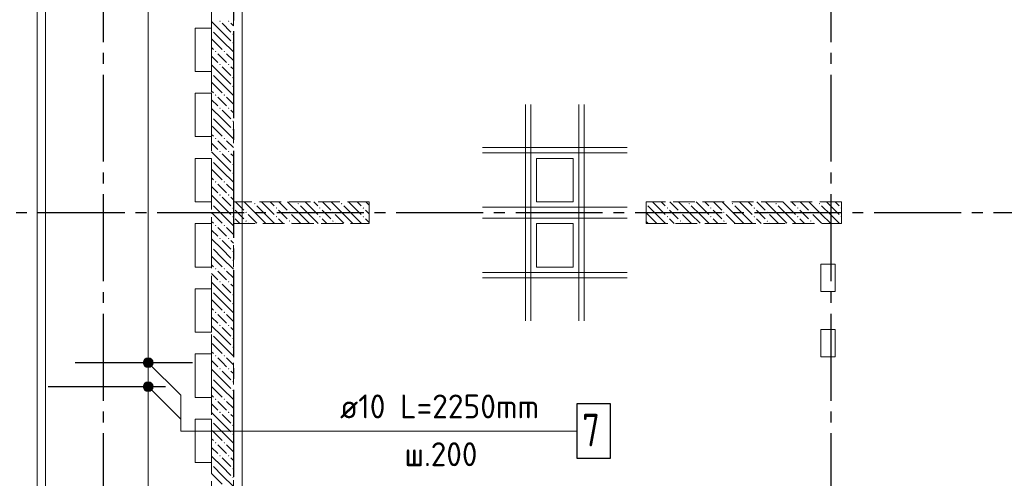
# Model space of a CAD drawing. Header units: millimetres. Extents: x 0 to 43617, y 0 to 59400.
# Tile 33 of 45: x 7157 to 16223, y 43806 to 48026. Entities that reach past the tile are written whole.
import ezdxf

# ---------------------------------------------------------------- set-up
doc = ezdxf.new("R2010")
doc.units = ezdxf.units.MM
doc.linetypes.add('______2', pattern=[270, 200, -70])
doc.linetypes.add('______5', pattern=[1100, 800, -100, 100, -100])
for name, color, linetype, lineweight in [('Standard', 7, 'Continuous', 25), ('ЖБ Пилон', 180, 'Continuous', 25), ('Обрамление П-обр. равн.', 7, 'Continuous', 25), ('Обрамление проемов стержнями', 7, 'Continuous', 25), ('Оси', 40, '______5', 18), ('Позиционная метка линия выноска', 7, 'Continuous', 13), ('Позиционная метка номер позиции', 7, 'Continuous', 13)]:
    doc.layers.add(name, color=color, linetype=linetype, lineweight=lineweight)
doc.layers.add('ЖБ Перекрытие верхний уровень', color=7, linetype='Continuous', lineweight=25, true_color=0xe0e0ff)
doc.layers.add('ЖБ Стена верхний уровень', color=7, linetype='Continuous', lineweight=25, true_color=0x006e00)
doc.styles.add('ISOCPEUR', font='txt')

msp = doc.modelspace()

# ---------------------------------------------------------------- hatches: boundary and pattern name
at = {"layer": 'ЖБ Пилон', "linetype": 'Continuous', "lineweight": 18, "transparency": 33554687}
for points in [[(12924, 46336.6), (12927.5, 46333.1), (12924, 46329.7)], [(13314.5, 46333.1), (13321, 46339.6), (13327.5, 46333.1), (13321, 46326.6)], [(13714.5, 46333.1), (13721, 46339.6), (13727.5, 46333.1), (13721, 46326.6)], [(14114.5, 46333.1), (14121, 46339.6), (14127.5, 46333.1), (14121, 46326.6)], [(14514.5, 46333.1), (14521, 46339.6), (14527.5, 46333.1), (14521, 46326.6)], [(13114.5, 46293.1), (13121, 46299.6), (13127.5, 46293.1), (13121, 46286.6)], [(13234.5, 46253.1), (13241, 46259.6), (13247.4, 46253.1), (13241, 46246.6)], [(13514.5, 46293.1), (13521, 46299.6), (13527.5, 46293.1), (13521, 46286.6)], [(13634.5, 46253.1), (13641, 46259.6), (13647.4, 46253.1), (13641, 46246.6)], [(13914.5, 46293.1), (13921, 46299.6), (13927.5, 46293.1), (13921, 46286.6)], [(14034.5, 46253.1), (14041, 46259.6), (14047.4, 46253.1), (14041, 46246.6)], [(14314.5, 46293.1), (14321, 46299.6), (14327.5, 46293.1), (14321, 46286.6)], [(14434.5, 46253.1), (14441, 46259.6), (14447.4, 46253.1), (14441, 46246.6)], [(14714.5, 46293.1), (14721, 46299.6), (14724, 46296.6), (14724, 46289.7), (14721, 46286.6)], [(13114.5, 46213.1), (13121, 46219.6), (13127.5, 46213.1), (13121, 46206.6)], [(13234.5, 46173.1), (13241, 46179.6), (13247.4, 46173.1), (13241, 46166.6)], [(13514.5, 46213.1), (13521, 46219.6), (13527.5, 46213.1), (13521, 46206.6)], [(13634.5, 46173.1), (13641, 46179.6), (13647.4, 46173.1), (13641, 46166.6)], [(13914.5, 46213.1), (13921, 46219.6), (13927.5, 46213.1), (13921, 46206.6)], [(14034.5, 46173.1), (14041, 46179.6), (14047.4, 46173.1), (14041, 46166.6)], [(14314.5, 46213.1), (14321, 46219.6), (14327.5, 46213.1), (14321, 46206.6)], [(14434.5, 46173.1), (14441, 46179.6), (14447.4, 46173.1), (14441, 46166.6)], [(14714.5, 46213.1), (14721, 46219.6), (14724, 46216.6), (14724, 46209.7), (14721, 46206.6)]]:
    msp.add_hatch(color=7, dxfattribs=at).paths.add_polyline_path(points, flags=16)
at = {"layer": 'ЖБ Стена верхний уровень', "linetype": 'Continuous', "lineweight": 18, "transparency": 33554687}
for points in [[(8994.5, 48013.1), (9001, 48019.6), (9007.5, 48013.1), (9001, 48006.6)], [(9074.5, 48013.1), (9081, 48019.6), (9087.5, 48013.1), (9081, 48006.6)], [(8924, 47936.6), (8927.5, 47933.1), (8924, 47929.7)], [(9114.5, 47893.1), (9121, 47899.6), (9124, 47896.6), (9124, 47889.7), (9121, 47886.6)], [(9114.5, 47813.1), (9121, 47819.6), (9124, 47816.6), (9124, 47809.7), (9121, 47806.6)], [(8954.5, 47733.1), (8960.9, 47739.6), (8967.4, 47733.1), (8960.9, 47726.6)], [(9034.5, 47733.1), (9041, 47739.6), (9047.4, 47733.1), (9041, 47726.6)], [(8994.5, 47613.1), (9001, 47619.6), (9007.5, 47613.1), (9001, 47606.6)], [(9074.5, 47613.1), (9081, 47619.6), (9087.5, 47613.1), (9081, 47606.6)], [(8924, 47536.6), (8927.5, 47533.1), (8924, 47529.7)], [(9114.5, 47493.1), (9121, 47499.6), (9124, 47496.6), (9124, 47489.7), (9121, 47486.6)], [(9114.5, 47413.1), (9121, 47419.6), (9124, 47416.6), (9124, 47409.7), (9121, 47406.6)], [(8954.5, 47333.1), (8960.9, 47339.6), (8967.4, 47333.1), (8960.9, 47326.6)], [(9034.5, 47333.1), (9041, 47339.6), (9047.4, 47333.1), (9041, 47326.6)], [(8994.5, 47213.1), (9001, 47219.6), (9007.5, 47213.1), (9001, 47206.6)], [(9074.5, 47213.1), (9081, 47219.6), (9087.5, 47213.1), (9081, 47206.6)], [(8924, 47136.6), (8927.5, 47133.1), (8924, 47129.7)], [(9114.5, 47093.1), (9121, 47099.6), (9124, 47096.6), (9124, 47089.7), (9121, 47086.6)], [(9114.5, 47013.1), (9121, 47019.6), (9124, 47016.6), (9124, 47009.7), (9121, 47006.6)], [(8954.5, 46933.1), (8960.9, 46939.6), (8967.4, 46933.1), (8960.9, 46926.6)], [(9034.5, 46933.1), (9041, 46939.6), (9047.4, 46933.1), (9041, 46926.6)], [(8994.5, 46813.1), (9001, 46819.6), (9007.5, 46813.1), (9001, 46806.6)], [(9074.5, 46813.1), (9081, 46819.6), (9087.5, 46813.1), (9081, 46806.6)], [(8924, 46736.6), (8927.5, 46733.1), (8924, 46729.7)], [(9114.5, 46693.1), (9121, 46699.6), (9124, 46696.6), (9124, 46689.7), (9121, 46686.6)], [(9114.5, 46613.1), (9121, 46619.6), (9124, 46616.6), (9124, 46609.7), (9121, 46606.6)], [(8954.5, 46533.1), (8960.9, 46539.6), (8967.4, 46533.1), (8960.9, 46526.6)], [(9034.5, 46533.1), (9041, 46539.6), (9047.4, 46533.1), (9041, 46526.6)], [(8994.5, 46413.1), (9001, 46419.6), (9007.5, 46413.1), (9001, 46406.6)], [(9074.5, 46413.1), (9081, 46419.6), (9087.5, 46413.1), (9081, 46406.6)], [(8924, 46336.6), (8927.5, 46333.1), (8924, 46329.7)], [(9314.5, 46333.1), (9321, 46339.6), (9327.5, 46333.1), (9321, 46326.6)], [(9714.5, 46333.1), (9721, 46339.6), (9727.5, 46333.1), (9721, 46326.6)], [(10114.5, 46333.1), (10121, 46339.6), (10127.5, 46333.1), (10121, 46326.6)], [(9114.5, 46293.1), (9121, 46299.6), (9124, 46296.6), (9124, 46289.7), (9121, 46286.6)], [(9124, 46296.6), (9127.5, 46293.1), (9124, 46289.7)], [(9234.5, 46253.1), (9241, 46259.6), (9247.4, 46253.1), (9241, 46246.6)], [(9514.5, 46293.1), (9521, 46299.6), (9527.5, 46293.1), (9521, 46286.6)], [(9634.5, 46253.1), (9641, 46259.6), (9647.4, 46253.1), (9641, 46246.6)], [(9914.5, 46293.1), (9921, 46299.6), (9927.5, 46293.1), (9921, 46286.6)], [(10034.5, 46253.1), (10041, 46259.6), (10047.4, 46253.1), (10041, 46246.6)], [(10314.5, 46293.1), (10321, 46299.6), (10327.5, 46293.1), (10321, 46286.6)], [(9114.5, 46213.1), (9121, 46219.6), (9124, 46216.6), (9124, 46209.7), (9121, 46206.6)], [(9124, 46216.6), (9127.5, 46213.1), (9124, 46209.7)], [(9234.5, 46173.1), (9241, 46179.6), (9247.4, 46173.1), (9241, 46166.6)], [(9514.5, 46213.1), (9521, 46219.6), (9527.5, 46213.1), (9521, 46206.6)], [(9634.5, 46173.1), (9641, 46179.6), (9647.4, 46173.1), (9641, 46166.6)], [(9914.5, 46213.1), (9921, 46219.6), (9927.5, 46213.1), (9921, 46206.6)], [(10034.5, 46173.1), (10041, 46179.6), (10047.4, 46173.1), (10041, 46166.6)], [(10314.5, 46213.1), (10321, 46219.6), (10327.5, 46213.1), (10321, 46206.6)], [(8954.5, 46133.1), (8960.9, 46139.6), (8967.4, 46133.1), (8960.9, 46126.6)], [(9034.5, 46133.1), (9041, 46139.6), (9047.4, 46133.1), (9041, 46126.6)], [(8994.5, 46013.1), (9001, 46019.6), (9007.5, 46013.1), (9001, 46006.6)], [(9074.5, 46013.1), (9081, 46019.6), (9087.5, 46013.1), (9081, 46006.6)], [(8924, 45936.6), (8927.5, 45933.1), (8924, 45929.7)], [(9114.5, 45893.1), (9121, 45899.6), (9124, 45896.6), (9124, 45889.7), (9121, 45886.6)], [(9114.5, 45813.1), (9121, 45819.6), (9124, 45816.6), (9124, 45809.7), (9121, 45806.6)], [(8954.5, 45733.1), (8960.9, 45739.6), (8967.4, 45733.1), (8960.9, 45726.6)], [(9034.5, 45733.1), (9041, 45739.6), (9047.4, 45733.1), (9041, 45726.6)], [(8994.5, 45613.1), (9001, 45619.6), (9007.5, 45613.1), (9001, 45606.6)], [(9074.5, 45613.1), (9081, 45619.6), (9087.5, 45613.1), (9081, 45606.6)], [(8924, 45536.6), (8927.5, 45533.1), (8924, 45529.7)], [(9114.5, 45493.1), (9121, 45499.6), (9124, 45496.6), (9124, 45489.7), (9121, 45486.6)], [(8954.5, 45333.1), (8960.9, 45339.6), (8967.4, 45333.1), (8960.9, 45326.6)], [(9034.5, 45333.1), (9041, 45339.6), (9047.4, 45333.1), (9041, 45326.6)], [(9114.5, 45413.1), (9121, 45419.6), (9124, 45416.6), (9124, 45409.7), (9121, 45406.6)], [(8994.5, 45213.1), (9001, 45219.6), (9007.5, 45213.1), (9001, 45206.6)], [(9074.5, 45213.1), (9081, 45219.6), (9087.5, 45213.1), (9081, 45206.6)], [(8924, 45136.6), (8927.5, 45133.1), (8924, 45129.7)], [(9114.5, 45093.1), (9121, 45099.6), (9124, 45096.6), (9124, 45089.7), (9121, 45086.6)], [(9114.5, 45013.1), (9121, 45019.6), (9124, 45016.6), (9124, 45009.7), (9121, 45006.6)], [(8954.5, 44933.1), (8960.9, 44939.6), (8967.4, 44933.1), (8960.9, 44926.6)], [(9034.5, 44933.1), (9041, 44939.6), (9047.4, 44933.1), (9041, 44926.6)], [(8994.5, 44813.1), (9001, 44819.6), (9007.5, 44813.1), (9001, 44806.6)], [(9074.5, 44813.1), (9081, 44819.6), (9087.5, 44813.1), (9081, 44806.6)], [(8924, 44736.6), (8927.5, 44733.1), (8924, 44729.7)], [(9114.5, 44693.1), (9121, 44699.6), (9124, 44696.6), (9124, 44689.7), (9121, 44686.6)], [(9114.5, 44613.1), (9121, 44619.6), (9124, 44616.6), (9124, 44609.7), (9121, 44606.6)], [(8954.5, 44533.1), (8960.9, 44539.6), (8967.4, 44533.1), (8960.9, 44526.6)], [(9034.5, 44533.1), (9041, 44539.6), (9047.4, 44533.1), (9041, 44526.6)], [(8924, 44336.6), (8927.5, 44333.1), (8924, 44329.7)], [(8994.5, 44413.1), (9001, 44419.6), (9007.5, 44413.1), (9001, 44406.6)], [(9074.5, 44413.1), (9081, 44419.6), (9087.5, 44413.1), (9081, 44406.6)], [(9114.5, 44293.1), (9121, 44299.6), (9124, 44296.6), (9124, 44289.7), (9121, 44286.6)], [(9114.5, 44213.1), (9121, 44219.6), (9124, 44216.6), (9124, 44209.7), (9121, 44206.6)], [(8954.5, 44133.1), (8960.9, 44139.6), (8967.4, 44133.1), (8960.9, 44126.6)], [(9034.5, 44133.1), (9041, 44139.6), (9047.4, 44133.1), (9041, 44126.6)], [(8994.5, 44013.1), (9001, 44019.6), (9007.5, 44013.1), (9001, 44006.6)], [(9074.5, 44013.1), (9081, 44019.6), (9087.5, 44013.1), (9081, 44006.6)], [(8924, 43936.6), (8927.5, 43933.1), (8924, 43929.7)], [(9114.5, 43893.1), (9121, 43899.6), (9124, 43896.6), (9124, 43889.7), (9121, 43886.6)], [(9114.5, 43813.1), (9121, 43819.6), (9124, 43816.6), (9124, 43809.7), (9121, 43806.6)]]:
    msp.add_hatch(color=7, dxfattribs=at).paths.add_polyline_path(points, flags=16)
at = {"layer": 'Обрамление П-обр. равн.', "linetype": 'Continuous', "lineweight": 13, "transparency": 33554687}
for points in [[(8295.1, 44870), (8385.1, 44870), (8378.7, 44892.5)], [(8295.1, 44870), (8378.7, 44892.5), (8301.3, 44892.5)], [(8301.3, 44892.5), (8378.7, 44892.5), (8362.6, 44908.7)], [(8301.3, 44892.5), (8362.6, 44908.7), (8317.6, 44908.7)], [(8317.6, 44908.7), (8362.6, 44908.7), (8340.1, 44915)], [(8301.3, 44847.5), (8385.1, 44870), (8295.1, 44870)], [(8301.3, 44847.5), (8378.7, 44847.5), (8385.1, 44870)], [(8317.6, 44831.3), (8378.7, 44847.5), (8301.3, 44847.5)], [(8317.6, 44831.3), (8362.6, 44831.3), (8378.7, 44847.5)], [(8362.6, 44831.3), (8317.6, 44831.3), (8340.1, 44825)]]:
    msp.add_hatch(color=7, dxfattribs=at).paths.add_polyline_path(points)
at = {"layer": 'Позиционная метка номер позиции', "linetype": 'Continuous', "lineweight": 13, "transparency": 33554687}
for points in [[(8296.8, 44881.5), (8328.6, 44913.3), (8308.2, 44901.8)], [(8328.6, 44913.3), (8296.8, 44881.5), (8296.8, 44858.5)], [(8328.6, 44913.3), (8296.8, 44858.5), (8351.5, 44913.3)], [(8351.5, 44913.3), (8296.8, 44858.5), (8308.2, 44838.2)], [(8351.5, 44913.3), (8308.2, 44838.2), (8371.9, 44901.8)], [(8371.9, 44901.8), (8308.2, 44838.2), (8328.6, 44826.7)], [(8371.9, 44901.8), (8328.6, 44826.7), (8383.3, 44881.5)], [(8383.3, 44881.5), (8328.6, 44826.7), (8351.5, 44826.7)], [(8383.3, 44881.5), (8351.5, 44826.7), (8383.3, 44858.5)], [(8383.3, 44858.5), (8351.5, 44826.7), (8371.9, 44838.2)], [(8296.8, 44661.5), (8328.6, 44693.3), (8308.2, 44681.8)], [(8328.6, 44693.3), (8296.8, 44661.5), (8296.8, 44638.5)], [(8328.6, 44693.3), (8296.8, 44638.5), (8351.5, 44693.3)], [(8351.5, 44693.3), (8296.8, 44638.5), (8308.2, 44618.2)], [(8351.5, 44693.3), (8308.2, 44618.2), (8371.9, 44681.8)], [(8371.9, 44681.8), (8308.2, 44618.2), (8328.6, 44606.7)], [(8371.9, 44681.8), (8328.6, 44606.7), (8383.3, 44661.5)], [(8383.3, 44661.5), (8328.6, 44606.7), (8351.5, 44606.7)], [(8383.3, 44661.5), (8351.5, 44606.7), (8383.3, 44638.5)], [(8383.3, 44638.5), (8351.5, 44606.7), (8371.9, 44618.2)]]:
    msp.add_hatch(color=7, dxfattribs=at).paths.add_polyline_path(points)

# ---------------------------------------------------------------- linework, layer by layer
at = {"layer": 'Standard', "color": 254, "linetype": 'Continuous', "lineweight": 13, "true_color": 0xc4c4ff, "transparency": 33554687}
msp.add_lwpolyline([(7319, 10025), (33145, 10025), (33145, 57291), (7319, 57291), (7319, 10025)], dxfattribs=at)
at = {"layer": 'ЖБ Перекрытие верхний уровень', "color": 7, "linetype": 'Continuous', "lineweight": 18, "transparency": 33554687}
for p, q in [((7394, 57220), (7394, 22670)), ((8774, 47950), (8924, 47950)), ((8774, 47550), (8774, 47950)), ((8924, 47950), (8924, 47550)), ((8924, 47550), (8774, 47550)), ((8774, 47350), (8924, 47350)), ((8774, 46950), (8774, 47350)), ((8924, 47350), (8924, 46950)), ((8924, 46950), (8774, 46950)), ((8774, 46750), (8924, 46750)), ((8774, 46350), (8774, 46750)), ((8924, 46750), (8924, 46350)), ((12254, 46750), (11914, 46750)), ((11914, 46750), (11914, 46350)), ((12254, 46350), (12254, 46750)), ((8924, 46350), (8774, 46350)), ((11914, 46350), (12254, 46350)), ((8774, 46150), (8924, 46150)), ((8774, 45750), (8774, 46150)), ((8924, 46150), (8924, 45750)), ((12254, 46150.1), (11914, 46150.1)), ((11914, 46150.1), (11914, 45750.1)), ((12254, 45750.1), (12254, 46150.1)), ((8924, 45750), (8774, 45750)), ((11914, 45750.1), (12254, 45750.1)), ((14664, 45775), (14534, 45775)), ((14534, 45775), (14534, 45525)), ((14664, 45525), (14664, 45775)), ((8774, 45550), (8924, 45550)), ((8774, 45150), (8774, 45550)), ((8924, 45550), (8924, 45150)), ((14534, 45525), (14664, 45525)), ((8924, 45150), (8774, 45150)), ((14664, 45175), (14534, 45175)), ((14534, 45175), (14534, 44925)), ((14664, 44925), (14664, 45175)), ((8774, 44950), (8924, 44950)), ((8774, 44550), (8774, 44950)), ((8924, 44950), (8924, 44550)), ((14534, 44925), (14664, 44925)), ((8924, 44550), (8774, 44550)), ((8774, 44350), (8924, 44350)), ((8774, 43950), (8774, 44350)), ((8924, 44350), (8924, 43950)), ((8924, 43950), (8774, 43950))]:
    msp.add_line(p, q, dxfattribs=at)
at = {"layer": 'ЖБ Пилон', "color": 253, "linetype": '______2', "lineweight": 13, "true_color": 0xa0a0a0, "transparency": 33554687}
for p, q in [((14724, 46350), (12924, 46350)), ((12924, 46350), (12924, 46150)), ((14724, 46150), (14724, 46350)), ((12924, 46150), (14724, 46150))]:
    msp.add_line(p, q, dxfattribs=at)
at = {"layer": 'ЖБ Пилон', "color": 9, "linetype": 'Continuous', "lineweight": 18, "true_color": 0xc7c7c7, "transparency": 33554687}
for p, q in [((13021, 46313.1), (12984.1, 46350)), ((13064.1, 46350), (13101, 46313.1)), ((13144.1, 46350), (13221, 46273.1)), ((13341, 46233.1), (13224.1, 46350)), ((13421, 46313.1), (13384.1, 46350)), ((13464.1, 46350), (13501, 46313.1)), ((13544.1, 46350), (13621, 46273.1)), ((13741, 46233.1), (13624.1, 46350)), ((13821, 46313.1), (13784.1, 46350)), ((13864.1, 46350), (13901, 46313.1)), ((13944.1, 46350), (14021, 46273.1)), ((14141, 46233.1), (14024.1, 46350)), ((14221, 46313.1), (14184.1, 46350)), ((14264.1, 46350), (14301, 46313.1)), ((14344.1, 46350), (14421, 46273.1)), ((14541, 46233.1), (14424.1, 46350)), ((14621, 46313.1), (14584.1, 46350)), ((14664.1, 46350), (14701, 46313.1)), ((12941, 46233.1), (12924, 46250.1)), ((12941, 46313.1), (13021, 46233.1)), ((13021, 46313.1), (13101, 46233.1)), ((13181, 46233.1), (13141, 46273.1)), ((13341, 46313.1), (13421, 46233.1)), ((13421, 46313.1), (13501, 46233.1)), ((13581, 46233.1), (13541, 46273.1)), ((13741, 46313.1), (13821, 46233.1)), ((13821, 46313.1), (13901, 46233.1)), ((13981, 46233.1), (13941, 46273.1)), ((14141, 46313.1), (14221, 46233.1)), ((14221, 46313.1), (14301, 46233.1)), ((14381, 46233.1), (14341, 46273.1)), ((14541, 46313.1), (14621, 46233.1)), ((14621, 46313.1), (14701, 46233.1)), ((12924, 46170.1), (12941, 46153.1)), ((12941, 46233.1), (13021, 46153.1)), ((13021, 46233.1), (13104.1, 46150)), ((13141, 46193.1), (13184.1, 46150)), ((13221, 46193.1), (13181, 46233.1)), ((13260.9, 46233.1), (13341, 46153.1)), ((13260.9, 46153.1), (13264.1, 46150)), ((13341, 46233.1), (13421, 46153.1)), ((13421, 46233.1), (13504.1, 46150)), ((13541, 46193.1), (13584.1, 46150)), ((13621, 46193.1), (13581, 46233.1)), ((13660.9, 46233.1), (13741, 46153.1)), ((13660.9, 46153.1), (13664.1, 46150)), ((13741, 46233.1), (13821, 46153.1)), ((13821, 46233.1), (13904.1, 46150)), ((13941, 46193.1), (13984.1, 46150)), ((14021, 46193.1), (13981, 46233.1)), ((14060.9, 46233.1), (14141, 46153.1)), ((14060.9, 46153.1), (14064.1, 46150)), ((14141, 46233.1), (14221, 46153.1)), ((14221, 46233.1), (14304.1, 46150)), ((14341, 46193.1), (14384.1, 46150)), ((14421, 46193.1), (14381, 46233.1)), ((14460.9, 46233.1), (14541, 46153.1)), ((14460.9, 46153.1), (14464.1, 46150)), ((14541, 46233.1), (14621, 46153.1)), ((14621, 46233.1), (14704.1, 46150))]:
    msp.add_line(p, q, dxfattribs=at)
at = {"layer": 'ЖБ Стена верхний уровень', "color": 251, "linetype": '______2', "lineweight": 13, "true_color": 0x656565, "transparency": 33554687}
for p, q in [((9124, 46350), (9124, 49650)), ((8924, 49450), (8924, 43050)), ((10374, 46350), (9124, 46350)), ((10374, 46150), (10374, 46350)), ((9124, 46150), (10374, 46150)), ((9124, 43050), (9124, 46150))]:
    msp.add_line(p, q, dxfattribs=at)
at = {"layer": 'ЖБ Стена верхний уровень', "color": 9, "linetype": 'Continuous', "lineweight": 18, "true_color": 0xc7c7c7, "transparency": 33554687}
for p, q in [((9021, 47913.1), (8924, 48010.1)), ((9021, 47993.1), (9101, 47913.1)), ((9101, 47993.1), (9124, 47970.1)), ((8941, 47913.1), (9021, 47833.1)), ((9021, 47913.1), (9101, 47833.1)), ((8941, 47833.1), (8924, 47850.1)), ((8941, 47833.1), (9021, 47753.1)), ((9021, 47833.1), (9124, 47730.1)), ((8924, 47770.1), (8941, 47753.1)), ((8924, 47690.1), (8981, 47633.1)), ((9021, 47673.1), (8981, 47713.1)), ((9060.9, 47713.1), (9124, 47650.1)), ((9021, 47513.1), (8924, 47610.1)), ((9060.9, 47633.1), (9021, 47673.1)), ((8941, 47513.1), (9021, 47433.1)), ((9021, 47593.1), (9101, 47513.1)), ((9021, 47513.1), (9101, 47433.1)), ((9101, 47593.1), (9124, 47570.1)), ((8941, 47433.1), (8924, 47450.1)), ((8941, 47433.1), (9021, 47353.1)), ((9021, 47433.1), (9124, 47330.1)), ((8924, 47370.1), (8941, 47353.1)), ((8924, 47290.1), (8981, 47233.1)), ((9021, 47273.1), (8981, 47313.1)), ((9060.9, 47233.1), (9021, 47273.1)), ((9060.9, 47313.1), (9124, 47250.1)), ((9021, 47113.1), (8924, 47210.1)), ((9021, 47193.1), (9101, 47113.1)), ((9101, 47193.1), (9124, 47170.1)), ((8941, 47113.1), (9021, 47033.1)), ((9021, 47113.1), (9101, 47033.1)), ((8941, 47033.1), (8924, 47050.1)), ((8924, 46970.1), (8941, 46953.1)), ((8941, 47033.1), (9021, 46953.1)), ((9021, 47033.1), (9124, 46930.1)), ((8924, 46890.1), (8981, 46833.1)), ((9021, 46873.1), (8981, 46913.1)), ((9060.9, 46833.1), (9021, 46873.1)), ((9060.9, 46913.1), (9124, 46850.1)), ((9021, 46713.1), (8924, 46810.1)), ((9021, 46793.1), (9101, 46713.1)), ((9101, 46793.1), (9124, 46770.1)), ((8941, 46713.1), (9021, 46633.1)), ((9021, 46713.1), (9101, 46633.1)), ((8941, 46633.1), (8924, 46650.1)), ((8941, 46633.1), (9021, 46553.1)), ((9021, 46633.1), (9124, 46530.1)), ((8924, 46570.1), (8941, 46553.1)), ((9021, 46473.1), (8981, 46513.1)), ((9060.9, 46513.1), (9124, 46450.1)), ((8924, 46490.1), (8981, 46433.1)), ((9060.9, 46433.1), (9021, 46473.1)), ((9021, 46313.1), (8924, 46410.1)), ((9021, 46393.1), (9101, 46313.1)), ((9101, 46393.1), (9124, 46370.1)), ((9144.1, 46350), (9221, 46273.1)), ((9341, 46233.1), (9224.1, 46350)), ((9421, 46313.1), (9384.1, 46350)), ((9464.1, 46350), (9501, 46313.1)), ((9544.1, 46350), (9621, 46273.1)), ((9741, 46233.1), (9624.1, 46350)), ((9821, 46313.1), (9784.1, 46350)), ((9864.1, 46350), (9901, 46313.1)), ((9944.1, 46350), (10021, 46273.1)), ((10141, 46233.1), (10024.1, 46350)), ((10221, 46313.1), (10184.1, 46350)), ((10264.1, 46350), (10301, 46313.1)), ((10344.1, 46350), (10374, 46320.1)), ((8941, 46233.1), (8924, 46250.1)), ((8941, 46313.1), (9021, 46233.1)), ((9021, 46313.1), (9101, 46233.1)), ((9181, 46233.1), (9141, 46273.1)), ((9341, 46313.1), (9421, 46233.1)), ((9421, 46313.1), (9501, 46233.1)), ((9581, 46233.1), (9541, 46273.1)), ((9741, 46313.1), (9821, 46233.1)), ((9821, 46313.1), (9901, 46233.1)), ((9981, 46233.1), (9941, 46273.1)), ((10141, 46313.1), (10221, 46233.1)), ((10221, 46313.1), (10301, 46233.1)), ((10374, 46240.1), (10341, 46273.1)), ((8924, 46170.1), (8941, 46153.1)), ((8941, 46233.1), (9021, 46153.1)), ((9021, 46233.1), (9124, 46130.1)), ((9141, 46193.1), (9184.1, 46150)), ((9221, 46193.1), (9181, 46233.1)), ((9260.9, 46233.1), (9341, 46153.1)), ((9260.9, 46153.1), (9264.1, 46150)), ((9341, 46233.1), (9421, 46153.1)), ((9421, 46233.1), (9504.1, 46150)), ((9541, 46193.1), (9584.1, 46150)), ((9621, 46193.1), (9581, 46233.1)), ((9660.9, 46233.1), (9741, 46153.1)), ((9660.9, 46153.1), (9664.1, 46150)), ((9741, 46233.1), (9821, 46153.1)), ((9821, 46233.1), (9904.1, 46150)), ((9941, 46193.1), (9984.1, 46150)), ((10021, 46193.1), (9981, 46233.1)), ((10060.9, 46233.1), (10141, 46153.1)), ((10060.9, 46153.1), (10064.1, 46150)), ((10141, 46233.1), (10221, 46153.1)), ((10221, 46233.1), (10304.1, 46150)), ((10341, 46193.1), (10374, 46160.1)), ((8924, 46090.1), (8981, 46033.1)), ((9021, 46073.1), (8981, 46113.1)), ((9060.9, 46033.1), (9021, 46073.1)), ((9060.9, 46113.1), (9124, 46050.1)), ((9021, 45913.1), (8924, 46010.1)), ((9021, 45993.1), (9101, 45913.1)), ((9101, 45993.1), (9124, 45970.1)), ((8941, 45913.1), (9021, 45833.1)), ((9021, 45913.1), (9101, 45833.1)), ((8941, 45833.1), (8924, 45850.1)), ((8941, 45833.1), (9021, 45753.1)), ((9021, 45833.1), (9124, 45730.1)), ((8924, 45770.1), (8941, 45753.1)), ((9021, 45673.1), (8981, 45713.1)), ((9060.9, 45713.1), (9124, 45650.1)), ((8924, 45690.1), (8981, 45633.1)), ((9021, 45513.1), (8924, 45610.1)), ((9060.9, 45633.1), (9021, 45673.1)), ((8941, 45513.1), (9021, 45433.1)), ((9021, 45593.1), (9101, 45513.1)), ((9021, 45513.1), (9101, 45433.1)), ((9101, 45593.1), (9124, 45570.1)), ((8941, 45433.1), (8924, 45450.1)), ((8941, 45433.1), (9021, 45353.1)), ((9021, 45433.1), (9124, 45330.1)), ((8924, 45370.1), (8941, 45353.1)), ((8924, 45290.1), (8981, 45233.1)), ((9021, 45273.1), (8981, 45313.1)), ((9060.9, 45233.1), (9021, 45273.1)), ((9060.9, 45313.1), (9124, 45250.1)), ((9021, 45113.1), (8924, 45210.1)), ((9021, 45193.1), (9101, 45113.1)), ((9101, 45193.1), (9124, 45170.1)), ((8941, 45113.1), (9021, 45033.1)), ((9021, 45113.1), (9101, 45033.1)), ((8941, 45033.1), (8924, 45050.1)), ((8924, 44970.1), (8941, 44953.1)), ((8941, 45033.1), (9021, 44953.1)), ((9021, 45033.1), (9124, 44930.1)), ((8924, 44890.1), (8981, 44833.1)), ((9021, 44873.1), (8981, 44913.1)), ((9060.9, 44913.1), (9124, 44850.1)), ((9021, 44713.1), (8924, 44810.1)), ((9060.9, 44833.1), (9021, 44873.1)), ((9021, 44793.1), (9101, 44713.1)), ((9101, 44793.1), (9124, 44770.1)), ((8941, 44713.1), (9021, 44633.1)), ((9021, 44713.1), (9101, 44633.1)), ((8941, 44633.1), (8924, 44650.1)), ((8941, 44633.1), (9021, 44553.1)), ((9021, 44633.1), (9124, 44530.1)), ((8924, 44570.1), (8941, 44553.1)), ((8924, 44490.1), (8981, 44433.1)), ((9021, 44473.1), (8981, 44513.1)), ((9060.9, 44433.1), (9021, 44473.1)), ((9060.9, 44513.1), (9124, 44450.1)), ((9021, 44313.1), (8924, 44410.1)), ((9021, 44393.1), (9101, 44313.1)), ((9101, 44393.1), (9124, 44370.1)), ((8941, 44233.1), (8924, 44250.1)), ((8941, 44313.1), (9021, 44233.1)), ((9021, 44313.1), (9101, 44233.1)), ((8924, 44170.1), (8941, 44153.1)), ((8941, 44233.1), (9021, 44153.1)), ((9021, 44233.1), (9124, 44130.1)), ((8924, 44090.1), (8981, 44033.1)), ((9021, 44073.1), (8981, 44113.1)), ((9060.9, 44033.1), (9021, 44073.1)), ((9060.9, 44113.1), (9124, 44050.1)), ((9021, 43913.1), (8924, 44010.1)), ((9021, 43993.1), (9101, 43913.1)), ((9101, 43993.1), (9124, 43970.1)), ((8941, 43913.1), (9021, 43833.1)), ((9021, 43913.1), (9101, 43833.1)), ((8941, 43833.1), (8924, 43850.1)), ((8941, 43833.1), (9021, 43753.1)), ((9021, 43833.1), (9124, 43730.1))]:
    msp.add_line(p, q, dxfattribs=at)
at = {"layer": 'Обрамление П-обр. равн.', "color": 251, "linetype": 'Continuous', "lineweight": 13, "true_color": 0x494949, "transparency": 33554687}
for p, q in [((8340.1, 44900), (8340.1, 49130)), ((8295.1, 44870), (8295.1, 44870)), ((8340.1, 43410), (8340.1, 44840)), ((8385.1, 44870), (8385.1, 44870))]:
    msp.add_line(p, q, dxfattribs=at)
at = {"layer": 'Обрамление П-обр. равн.', "color": 7, "linetype": 'Continuous', "lineweight": 25, "transparency": 33554687}
for p, q in [((8749, 44870), (7669, 44870)), ((7419, 44650), (8499, 44650))]:
    msp.add_line(p, q, dxfattribs=at)
at = {"layer": 'Обрамление П-обр. равн.', "color": 7, "linetype": 'Continuous', "lineweight": 13, "transparency": 33554687}
msp.add_line((10085.5, 44240), (12171.5, 44240), dxfattribs=at)
at = {"layer": 'Обрамление П-обр. равн.', "color": 7, "linetype": 'Continuous', "lineweight": 25, "transparency": 33554687}
msp.add_lwpolyline([(12285.5, 43990), (12595.5, 43990), (12595.5, 44490), (12285.5, 44490), (12285.5, 43990)], dxfattribs=at)
at = {"layer": 'Обрамление П-обр. равн.', "color": 251, "linetype": 'Continuous', "lineweight": 13, "true_color": 0x494949, "transparency": 33554687}
msp.add_circle((8340.1, 44870), 45, dxfattribs=at)
at = {"layer": 'Обрамление проемов стержнями', "color": 7, "linetype": 'Continuous', "lineweight": 18, "transparency": 33554687}
for p, q in [((11813.9, 47245.1), (11813.9, 45255)), ((11813.9, 47245.1), (11813.9, 45255)), ((11863.9, 47245.1), (11863.9, 45255)), ((11863.9, 47245.1), (11863.9, 45255)), ((12303.9, 47245.1), (12303.9, 45255)), ((12303.9, 47245.1), (12303.9, 45255)), ((12353.9, 47245.1), (12353.9, 45255)), ((12353.9, 47245.1), (12353.9, 45255)), ((11418.9, 46850), (12748.9, 46850)), ((11418.9, 46850), (12748.9, 46850)), ((11418.9, 46800), (12748.9, 46800)), ((11418.9, 46800), (12748.9, 46800)), ((11419, 46300), (12749, 46300)), ((11419, 46300), (12749, 46300)), ((11419, 46199.8), (12749, 46199.8)), ((11419, 46199.8), (12749, 46199.8)), ((11418.9, 45700), (12748.9, 45700)), ((11418.9, 45700), (12748.9, 45700)), ((11418.9, 45650), (12748.9, 45650)), ((11418.9, 45650), (12748.9, 45650))]:
    msp.add_line(p, q, dxfattribs=at)
at = {"layer": 'Оси', "color": 8, "linetype": '______5', "lineweight": -3, "transparency": 33554687}
for p, q in [((9124, 57820), (9124, 7100)), ((7924, 57420), (7924, 7100)), ((14624, 57420), (14624, 7100)), ((26824, 46250), (4600, 46250))]:
    msp.add_line(p, q, dxfattribs=at)
at = {"layer": 'Позиционная метка линия выноска', "color": 251, "linetype": 'Continuous', "lineweight": 13, "true_color": 0x494949, "transparency": 33554687}
msp.add_lwpolyline([(9204, 57170), (9204, 53290), (7954, 53290), (7954, 49730), (9204, 49730), (9204, 42770), (7954, 42770), (7954, 39210), (9204, 39210), (9204, 32250), (7954, 32250), (7954, 29310), (9204, 29310), (9204, 22590), (7954, 22590), (7954, 21275)], dxfattribs=at)
at = {"layer": 'Позиционная метка номер позиции', "color": 7, "linetype": 'Continuous', "lineweight": 13, "transparency": 33554687}
for p, q in [((8308.2, 44901.8), (8308.2, 44901.8)), ((8371.9, 44901.8), (8371.9, 44901.8)), ((8308.2, 44838.2), (8308.2, 44838.2)), ((8371.9, 44838.2), (8371.9, 44838.2)), ((8308.2, 44681.8), (8308.2, 44681.8)), ((8308.2, 44618.2), (8308.2, 44618.2)), ((8371.9, 44681.8), (8371.9, 44681.8)), ((8371.9, 44618.2), (8371.9, 44618.2))]:
    msp.add_line(p, q, dxfattribs=at)
for points in [[(8340.1, 44870), (8640.1, 44570), (8640.1, 44240), (12285.5, 44240)], [(8340.1, 44650), (8640.1, 44350), (8640.1, 44240), (12285.5, 44240)]]:
    msp.add_lwpolyline(points, dxfattribs=at)
for centre in [(8340.1, 44870), (8340.1, 44650)]:
    msp.add_circle(centre, 45, dxfattribs=at)

# ---------------------------------------------------------------- texts
at = {"layer": 'Обрамление П-обр. равн.', "color": 7, "linetype": 'Continuous', "lineweight": 13, "transparency": 33554687, "attachment_point": 7, "style": 'ISOCPEUR'}
for s, insert, char_height, width in [('\\W0.96;ø10 L=2250mm ', (10105.5, 44357.3), 220, 2150.516), ('\\W0.78;7', (12335.5, 44100), 300, 326.407), ('\\W0.95;ш.200 ', (10699.5, 43917.3), 220, 962.122)]:
    msp.add_mtext(s, dxfattribs=dict(at, insert=insert, char_height=char_height, width=width))

doc.saveas('drawing.dxf')
